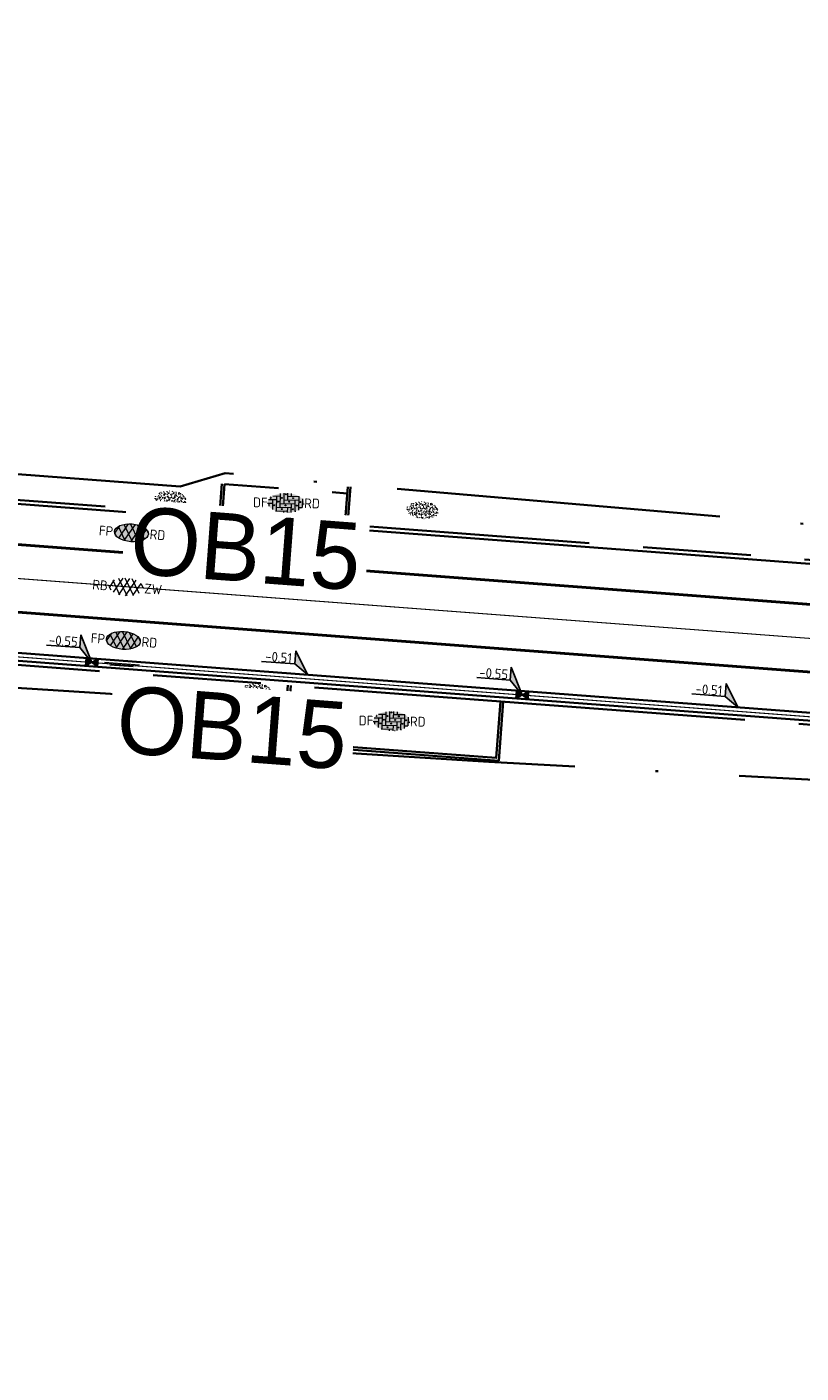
# Model space of a CAD drawing. Header units: metres. Extents: x 0 to 269924, y 0 to 933292.
# Tile 104 of 247: x 133696 to 133725, y 466501 to 466551. Entities that reach past the tile are written whole.
import ezdxf
from ezdxf import colors
from ezdxf.entities.mleader import LeaderData, LeaderLine
from ezdxf.enums import TextEntityAlignment as Align
from ezdxf.math import Vec2, Vec3

# ---------------------------------------------------------------- set-up
doc = ezdxf.new("R2018")
doc.units = ezdxf.units.M
for name, pattern in [('VH-OPSLUITBAND_100X200', [16, 8, -2, 4, -2]), ('VH-OPSLUITBAND_150X250', [24, 16, -2, 4, -2]), ('VW-1-1_STREEP', [2, 1, -1]), ('XX-HIDDEN', [4, 2, -2]), ('XX-PROJECTGRENS', [18, 12, -3, 0, -3])]:
    doc.linetypes.add(name, pattern=pattern)
for name, color, linetype, lineweight, true_color in [('N-WE-GR-GRAS-S', 7, 'Continuous', 18, 0x00a500), ('N-WE-RI-HWA_KOLK-S', 150, 'Continuous', 25, 0x007fff), ('N-WE-RI-HWA_RIOOLPUT_INSPECTIEPUT_BETON-S', 150, 'Continuous', 25, 0x007fff)]:
    doc.layers.add(name, color=color, linetype=linetype, lineweight=lineweight, true_color=true_color)
for name, color, linetype, lineweight in [('N-WE-KG-GRENS_PROJECT-G', 7, 'XX-PROJECTGRENS', 35), ('N-WE-VH-GOOT-S', 170, 'Continuous', 18), ('N-WE-VH-GOOT_STRAATBAKSTEEN-G', 170, 'Continuous', 35), ('N-WE-VH-KANTOPSLUITING-T18', 10, 'Continuous', 18), ('N-WE-VH-KANTOPSLUITING_OPSLUITBAND_100X200-G', 150, 'VH-OPSLUITBAND_100X200', 35), ('N-WE-VH-KANTOPSLUITING_OPSLUITBAND_150X250-G', 150, 'VH-OPSLUITBAND_150X250', 35), ('N-WE-VH-KANTOPSLUITING_VOORKANTBAND-G', 50, 'Continuous', 35), ('N-WE-VH-MATERIAALGRENS-G', 7, 'XX-HIDDEN', 35), ('N-WE-VH-VERHARDING-T18', 10, 'Continuous', 18), ('N-WE-VH-VERHARDING_ASFALT-S', 7, 'Continuous', 18), ('N-WE-VH-VERHARDING_STRAATBAKSTEEN-S', 7, 'Continuous', 18), ('N-WE-VW-MARKERING_LANGS_STREEP_11_010-G', 7, 'VW-1-1_STREEP', 13), ('X-XX-AL-HOOGTELABEL-S', 7, 'Continuous', 25)]:
    doc.layers.add(name, color=color, linetype=linetype, lineweight=lineweight)
doc.layers.add('X-XX-AL-HULPLIJN-G', color=30, linetype='Continuous', lineweight=18, plot=False)
doc.styles.add('NLCS-ISO', font='NLCS-ISO.ttf')
doc.styles.add('NLCS-ISO-M200-T18', font='NLCS-ISO.ttf', dxfattribs={"height": 0.36})
doc.styles.get("Standard").update_dxf_attribs({"font": 'romand.shx'})

# ---------------------------------------------------------------- blocks, each defined once
blk = doc.blocks.new('*U516')
for p, q in [((-8.23, 3.26), (-2.12, 2.2)), ((-2.12, 2.2), (-1.71, 4.57)), ((-1.71, 4.57), (0, 0)), ((0, 0), (-2.12, 2.2))]:
    blk.add_line(p, q)
blk.add_solid([(-1.71, 4.57), (0, 0), (-2.12, 2.2)])
at = {"style": 'NLCS-ISO'}
blk.add_attdef('...', text='', height=1.8, rotation=350.1821, dxfattribs=at).set_placement((-5.24, 2.32), align=Align.BOTTOM_CENTER)
blk = doc.blocks.new('*U249')
at = {"layer": 'X-XX-AL-HOOGTELABEL-S', "xscale": 0.2000000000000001, "yscale": 0.2000000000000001, "zscale": 0.2000000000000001, "rotation": 9.817872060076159}
blk.add_blockref('*U516', (0, 0.15), dxfattribs=at).add_auto_attribs({'...': '-0.51'})
blk = doc.blocks.new('*U250')
at = {"layer": 'N-WE-RI-HWA_RIOOLPUT_INSPECTIEPUT_BETON-S', "color": 0, "linetype": 'ByBlock', "lineweight": -2, "transparency": 16777216, "rotation": 355.6781997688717}
for p in [(133706.635, 466527.237), (133722.59, 466526.031)]:
    blk.add_blockref('*U249', p, dxfattribs=at)
blk = doc.blocks.new('*U248')
for p, q in [((-1.99, 2.94), (-1.58, 5.31)), ((-1.58, 5.31), (0, 0)), ((-8.1, 4), (-1.99, 2.94)), ((0, 0), (-1.99, 2.94))]:
    blk.add_line(p, q)
blk.add_solid([(-1.58, 5.31), (0, 0), (-1.99, 2.94)])
at = {"style": 'NLCS-ISO'}
blk.add_attdef('...', text='', height=1.8, rotation=350.1821, dxfattribs=at).set_placement((-5.12, 3.06), align=Align.BOTTOM_CENTER)
blk = doc.blocks.new('SVH-ASFALT_KL-SO')
at = {"ltscale": 0.1}
for p, q in [((-3.32, -0.4), (-2.47, 1.08)), ((-1.25, -1.65), (-2.73, 0.92)), ((-2.51, -1.23), (-0.92, 1.53)), ((0.09, -1.73), (-1.71, 1.38)), ((-1.45, -1.61), (0.37, 1.54)), ((1.26, -1.54), (-0.53, 1.56)), ((-0.24, -1.74), (1.52, 1.29)), ((2.29, -1.09), (0.8, 1.48)), ((1.15, -1.58), (2.49, 0.75)), ((2.91, 0.06), (2.53, 0.71)), ((-2.96, -0.91), (-3.37, -0.2))]:
    blk.add_line(p, q, dxfattribs=at)
at = {"style": 'NLCS-ISO'}
blk.add_attdef('FUNCTIE_VERHARDING', text='', height=1.8, dxfattribs=at).set_placement((-3.62, -0.09), align=Align.MIDDLE_RIGHT)
blk.add_attdef('KLEUR', text='', height=1.8, dxfattribs=at).set_placement((3.17, -0.09), align=Align.MIDDLE_LEFT)
at = {"style": 'NLCS-ISO', "flags": 1}
blk.add_attdef('FUNCTIE', text='', height=1.8, dxfattribs=at).set_placement((0.12, -3.58), align=Align.MIDDLE_CENTER)
blk = doc.blocks.new('SVH-ASFALT_FP_KL-SO')
at = {"true_color": 0xa50000}
h = blk.add_hatch(color=14, dxfattribs=at)
h.dxf.hatch_style = 1
edge = h.paths.add_edge_path()
edge.add_ellipse((0, 0), major_axis=(0.631, 0), ratio=0.525613, start_angle=0, end_angle=360)
at = {"ltscale": 0.1}
for p, q in [((-0.619, -0.063), (-0.448, 0.233)), ((-0.204, -0.314), (-0.501, 0.201)), ((-0.457, -0.228), (-0.139, 0.323)), ((0.063, -0.33), (-0.296, 0.292)), ((-0.244, -0.305), (0.12, 0.325)), ((0.298, -0.292), (-0.061, 0.33)), ((-0.002, -0.331), (0.349, 0.276)), ((0.503, -0.2), (0.206, 0.313)), ((0.275, -0.298), (0.544, 0.168)), ((0.628, 0.028), (0.552, 0.16)), ((-0.547, -0.165), (-0.629, -0.023))]:
    blk.add_line(p, q, dxfattribs=at)
at = {"layer": 'X-XX-AL-HULPLIJN-G'}
blk.add_ellipse((0, 0), major_axis=(0.631, 0), ratio=0.525613, dxfattribs=at)
at = {"style": 'NLCS-ISO'}
blk.add_attdef('RB', text='', height=0.36, dxfattribs=at).set_placement((-0.679, 0), align=Align.MIDDLE_RIGHT)
blk.add_attdef('RD', text='', height=0.36, dxfattribs=at).set_placement((0.679, 0), align=Align.MIDDLE_LEFT)
blk = doc.blocks.new('N-SRI-KOLK_STRAAT_450X300-SO')
h = blk.add_hatch(color=256)
h.dxf.hatch_style = 1
h.paths.add_polyline_path([(0, 0), (-1.125, 0.75), (-1.125, -0.75)])
h.paths.add_polyline_path([(1.125, -0.75), (1.125, 0.75), (0, 0)])
for p, q in [((-1.125, -0.75), (1.125, 0.75)), ((1.125, -0.75), (-1.125, 0.75))]:
    blk.add_line(p, q)
at = {"flags": 128}
blk.add_lwpolyline([(-1.125, -0.75), (1.125, -0.75), (1.125, 0.75), (-1.125, 0.75)], close=True, dxfattribs=at)
blk = doc.blocks.new('*U110')
at = {"lineweight": 30, "flags": 106}
blk.add_attdef('OB', text='', height=0.36, dxfattribs=at).set_placement((0, 0.1), align=Align.BOTTOM_CENTER)
blk = doc.blocks.new('SVH-GOOT_SYMBOOL-SO')
at = {"color": 7, "linetype": 'Continuous'}
for p, q in [((0, 2.669), (0, -2.669)), ((0.2, 3.125), (0.2, -3.359)), ((-0.206, 2.137), (-0.206, -2.217))]:
    blk.add_line(p, q, dxfattribs=at)
at = {"style": 'NLCS-ISO'}
blk.add_attdef('MATERIAAL', text='', height=1.8, dxfattribs=at).set_placement((-1.098, 0), align=Align.MIDDLE_RIGHT)
blk.add_attdef('KLEUR', text='', height=1.8, dxfattribs=at).set_placement((1.1, 0), align=Align.MIDDLE_LEFT)
blk = doc.blocks.new('SVH-SBS_DIKFORMAAT_ELLEBOOG_KL-SO')
h = blk.add_hatch(color=254)
edge = h.paths.add_edge_path()
edge.add_ellipse((1.09, 0.12), major_axis=(3.39, 0), ratio=0.533267, start_angle=0, end_angle=360)
for p, q in [((-2.3, 0), (-1.38, 0)), ((-2.13, 0.69), (-0.69, 0.69)), ((-1.38, 0.69), (-1.38, -1.12)), ((-1.35, 1.38), (0, 1.38)), ((-0.69, 1.38), (-0.69, -1.38)), ((0, 1.84), (0, -0.69)), ((0, 0), (2.76, 0)), ((0.69, 1.92), (0.69, 0)), ((0.69, 0.69), (3.45, 0.69)), ((1.38, 1.93), (1.38, 0.69)), ((1.38, 1.38), (3.54, 1.38)), ((2.07, 1.86), (2.07, 1.38)), ((2.76, 0.69), (2.76, -1.45)), ((3.45, 1.38), (3.45, -1.18)), ((4.14, 0.92), (4.14, -0.67)), ((4.14, 0), (4.48, 0)), ((-2.07, 0), (-2.07, -0.54)), ((-0.8, -1.38), (1.38, -1.38)), ((-0.69, -0.69), (2.07, -0.69)), ((0.69, -1.38), (0.69, -1.67)), ((1.38, -0.69), (1.38, -1.68)), ((2.07, 0), (2.07, -1.61)), ((2.76, -1.38), (2.98, -1.38)), ((3.45, -0.69), (4.12, -0.69))]:
    blk.add_line(p, q)
for centre in [(-0.35, 0.34), (0.34, 1.03), (1.03, 1.72), (1.72, 0.34), (2.41, 1.03), (3.79, 0.34), (-1.04, -0.35), (0.34, -1.04), (1.03, -0.35), (2.41, -1.04), (3.11, -0.35)]:
    blk.add_circle(centre, 0.0881)
for centre, start, end in [((-1.73, 1.03), 158.9124, 101.1902), ((1.72, -1.73), 59.0911, 132.3433)]:
    blk.add_arc(centre, 0.0881, start, end)
at = {"style": 'NLCS-ISO'}
blk.add_attdef('FORMAAT', text='', height=1.8, dxfattribs=at).set_placement((-2.3, 0.12), align=Align.MIDDLE_RIGHT)
blk.add_attdef('KLEUR', text='', height=1.8, dxfattribs=at).set_placement((4.49, 0.12), align=Align.MIDDLE_LEFT)
at = {"style": 'NLCS-ISO', "flags": 1}
blk.add_attdef('FUNCTIE', text='', height=1.8, dxfattribs=at).set_placement((0.12, -3.58), align=Align.MIDDLE_CENTER)
blk = doc.blocks.new('SGR-GRAS_01-SO')
at = {"ltscale": 0.1}
for p, q in [((-1.96, -0.07), (-1.98, 0)), ((-1.93, 0.19), (-1.93, 0.24)), ((-1.89, 0.24), (-1.92, 0.25)), ((-1.67, 0.02), (-1.6, 0.04)), ((-1.6, 0.24), (-1.65, 0.29)), ((-1.53, 0.32), (-1.6, 0.35)), ((-1.45, 0.64), (-1.52, 0.66)), ((-1.52, 0.19), (-1.44, 0.19)), ((-1.47, 0.58), (-1.48, 0.65)), ((-1.43, 0.48), (-1.35, 0.5)), ((-1.36, 0.21), (-1.43, 0.23)), ((-1.42, 0.13), (-1.36, 0.17)), ((-1.38, 0.11), (-1.32, 0.16)), ((-1.37, 0.01), (-1.38, 0.08)), ((-1.33, 0.11), (-1.33, 0.19)), ((-1.3, 0.76), (-1.32, 0.77)), ((-1.28, 0.68), (-1.28, 0.76)), ((-1.17, 0.39), (-1.23, 0.43)), ((-1.17, 0.24), (-1.22, 0.29)), ((-1.15, 0.65), (-1.21, 0.7)), ((-1.11, 0.17), (-1.04, 0.19)), ((-1.03, 0.03), (-1.1, 0.07)), ((-0.94, 0.84), (-1, 0.88)), ((-0.97, 0.51), (-0.92, 0.57)), ((-0.89, 0.5), (-0.97, 0.52)), ((-0.94, 0.19), (-0.87, 0.19)), ((-0.92, 0.42), (-0.86, 0.46)), ((-0.89, 0.81), (-0.82, 0.81)), ((-0.87, 0.66), (-0.89, 0.73)), ((-0.8, 0.06), (-0.88, 0.08)), ((-0.87, 0.62), (-0.8, 0.64)), ((-0.8, 0.47), (-0.87, 0.51)), ((-0.75, 0.24), (-0.8, 0.29)), ((-0.77, 0.09), (-0.79, 0.16)), ((-0.73, 0.65), (-0.78, 0.7)), ((-0.74, 0.03), (-0.73, 0.11)), ((-0.67, 0.11), (-0.73, 0.14)), ((-0.69, 0.61), (-0.68, 0.68)), ((-0.58, 0.92), (-0.64, 0.96)), ((-0.56, 0.92), (-0.51, 0.97)), ((-0.56, 0.32), (-0.48, 0.34)), ((-0.44, 0.55), (-0.51, 0.59)), ((-0.43, 0.78), (-0.5, 0.8)), ((-0.42, 0.71), (-0.36, 0.74)), ((-0.34, 0.35), (-0.41, 0.37)), ((-0.32, 0.24), (-0.38, 0.29)), ((-0.31, 0.19), (-0.37, 0.22)), ((-0.37, 0.19), (-0.29, 0.19)), ((-0.31, 0.65), (-0.36, 0.7)), ((-0.32, 0.81), (-0.24, 0.81)), ((-0.32, 0.77), (-0.24, 0.79)), ((-0.28, 0.73), (-0.29, 0.81)), ((-0.21, 1), (-0.27, 1.03)), ((-0.24, 0.02), (-0.17, 0.04)), ((-0.18, 0.17), (-0.19, 0.24)), ((-0.08, 0.63), (-0.14, 0.67)), ((-0.14, -0.04), (-0.14, 0.03)), ((-0.09, 0.53), (-0.09, 0.6)), ((-0.08, 0.16), (-0.03, 0.21)), ((-0.07, 0.19), (0, 0.23)), ((0.06, 0.27), (-0.01, 0.3)), ((0, 0.47), (0.07, 0.49)), ((0.1, 0.24), (0.05, 0.29)), ((0.13, 0.64), (0.06, 0.66)), ((0.07, 0.99), (0.14, 1.03)), ((0.12, 0.65), (0.07, 0.7)), ((0.22, 0.2), (0.15, 0.22)), ((0.21, 0.19), (0.28, 0.19)), ((0.29, 0.71), (0.22, 0.75)), ((0.24, 0.92), (0.31, 0.94)), ((0.26, 0.81), (0.33, 0.81)), ((0.32, 0.81), (0.3, 0.89)), ((0.31, 0.17), (0.39, 0.19)), ((0.32, 0.57), (0.38, 0.62)), ((0.42, 0.34), (0.36, 0.38)), ((0.42, 0.25), (0.4, 0.32)), ((0.43, 0.48), (0.49, 0.51)), ((0.53, 0.24), (0.47, 0.29)), ((0.54, 0.65), (0.49, 0.7)), ((0.56, -0.02), (0.49, 0.02)), ((0.5, 0.45), (0.51, 0.53)), ((0.59, 0.93), (0.52, 0.94)), ((0.55, 0.62), (0.63, 0.64)), ((0.65, 0.79), (0.58, 0.83)), ((0.68, 0.49), (0.61, 0.51)), ((0.77, 0.05), (0.7, 0.07)), ((0.78, 0.42), (0.72, 0.46)), ((0.78, 0.19), (0.86, 0.19)), ((0.83, 0.81), (0.91, 0.81)), ((0.92, 0.06), (0.85, 0.09)), ((0.87, 0.31), (0.94, 0.33)), ((0.95, 0.24), (0.9, 0.29)), ((0.91, 0.89), (0.91, 0.92)), ((0.97, 0.65), (0.91, 0.7)), ((0.93, 0.76), (0.99, 0.8)), ((1.01, 0.87), (0.95, 0.91)), ((1.01, 0.33), (1, 0.4)), ((1.15, 0.78), (1.08, 0.8)), ((1.15, 0.5), (1.08, 0.54)), ((1.1, 0.38), (1.1, 0.45)), ((1.11, 0.77), (1.18, 0.79)), ((1.24, 0.34), (1.17, 0.36)), ((1.18, 0.01), (1.26, 0.03)), ((1.21, 0.21), (1.26, 0.26)), ((1.28, 0.14), (1.22, 0.17)), ((1.28, 0.25), (1.35, 0.29)), ((1.37, 0.24), (1.32, 0.29)), ((1.39, 0.65), (1.34, 0.7)), ((1.36, 0.19), (1.43, 0.19)), ((1.42, 0.46), (1.5, 0.48)), ((1.51, 0.58), (1.44, 0.62)), ((1.64, 0.21), (1.58, 0.25)), ((1.61, 0.41), (1.59, 0.48)), ((1.69, 0.3), (1.7, 0.37)), ((1.79, 0.19), (1.72, 0.21)), ((1.74, 0.16), (1.81, 0.18)), ((1.8, 0.24), (1.75, 0.29)), ((1.93, 0.19), (1.95, 0.19)), ((-1.92, -0.16), (-1.85, -0.12)), ((-1.82, -0.08), (-1.9, -0.06)), ((-1.76, -0.13), (-1.82, -0.09)), ((-1.78, -0.3), (-1.73, -0.25)), ((-1.62, -0.5), (-1.69, -0.46)), ((-1.63, -0.57), (-1.68, -0.52)), ((-1.61, -0.17), (-1.67, -0.11)), ((-1.57, -0.44), (-1.49, -0.44)), ((-1.54, -0.66), (-1.5, -0.64)), ((-1.4, -0.05), (-1.46, -0.01)), ((-1.38, -0.46), (-1.38, -0.39)), ((-1.35, -0.28), (-1.28, -0.26)), ((-1.27, -0.23), (-1.34, -0.21)), ((-1.26, -0.42), (-1.33, -0.38)), ((-1.27, -0.56), (-1.28, -0.48)), ((-1.21, -0.57), (-1.26, -0.52)), ((-1.18, -0.67), (-1.25, -0.65)), ((-1.19, -0.17), (-1.24, -0.11)), ((-1.13, -0.78), (-1.19, -0.75)), ((-1.06, -0.39), (-1, -0.35)), ((-1.04, -0.58), (-0.97, -0.57)), ((-0.99, -0.44), (-0.92, -0.44)), ((-0.9, -0.34), (-0.96, -0.3)), ((-0.9, -0.65), (-0.84, -0.6)), ((-0.84, -0.94), (-0.85, -0.93)), ((-0.78, -0.57), (-0.84, -0.52)), ((-0.76, -0.7), (-0.83, -0.67)), ((-0.76, -0.17), (-0.82, -0.11)), ((-0.8, -0.13), (-0.73, -0.11)), ((-0.71, -0.38), (-0.79, -0.36)), ((-0.79, -0.54), (-0.78, -0.46)), ((-0.72, -0.89), (-0.65, -0.87)), ((-0.71, -0.9), (-0.64, -0.86)), ((-0.62, -0.82), (-0.7, -0.8)), ((-0.67, -0.48), (-0.69, -0.4)), ((-0.53, -0.26), (-0.6, -0.22)), ((-0.58, -0.99), (-0.59, -0.97)), ((-0.57, -0.1), (-0.5, -0.06)), ((-0.49, -0.25), (-0.44, -0.19)), ((-0.48, -0.44), (-0.41, -0.42)), ((-0.4, -0.63), (-0.46, -0.59)), ((-0.38, -0.98), (-0.43, -0.93)), ((-0.42, -0.44), (-0.34, -0.44)), ((-0.36, -0.57), (-0.41, -0.52)), ((-0.34, -0.17), (-0.39, -0.11)), ((-0.26, -0.99), (-0.33, -0.95)), ((-0.25, -0.09), (-0.32, -0.07)), ((-0.17, -0.18), (-0.24, -0.14)), ((-0.16, -0.53), (-0.23, -0.51)), ((-0.21, -0.61), (-0.15, -0.58)), ((-0.19, -0.62), (-0.19, -0.54)), ((-0.17, -0.74), (-0.1, -0.72)), ((-0.07, -0.97), (-0.14, -0.95)), ((-0.04, -0.55), (-0.1, -0.51)), ((-0.08, -0.4), (-0.09, -0.32)), ((-0.01, -1.01), (0.04, -0.95)), ((0.05, -0.98), (0, -0.93)), ((0.07, -0.57), (0.01, -0.52)), ((0.02, -0.96), (0.01, -0.89)), ((0.08, -0.17), (0.03, -0.11)), ((0.1, -0.91), (0.03, -0.88)), ((0.07, -0.29), (0.14, -0.27)), ((0.19, -0.1), (0.13, -0.06)), ((0.16, -0.44), (0.23, -0.44)), ((0.17, -1.04), (0.22, -1.02)), ((0.31, -0.24), (0.24, -0.22)), ((0.33, -0.47), (0.26, -0.43)), ((0.29, -0.33), (0.35, -0.29)), ((0.4, -0.68), (0.32, -0.66)), ((0.39, -0.6), (0.45, -0.55)), ((0.39, -0.59), (0.46, -0.57)), ((0.4, -0.69), (0.41, -0.62)), ((0.46, -0.83), (0.4, -0.8)), ((0.47, -0.98), (0.42, -0.93)), ((0.49, -0.57), (0.44, -0.52)), ((0.45, -0.12), (0.46, -0.05)), ((0.51, -0.17), (0.45, -0.11)), ((0.52, -0.32), (0.5, -0.24)), ((0.62, -0.88), (0.6, -0.81)), ((0.63, -0.14), (0.7, -0.12)), ((0.69, -0.39), (0.62, -0.35)), ((0.64, -0.84), (0.71, -0.81)), ((0.7, -0.89), (0.77, -0.88)), ((0.73, -0.44), (0.81, -0.44)), ((0.82, -0.76), (0.76, -0.72)), ((0.78, -0.04), (0.85, 0)), ((0.86, -0.39), (0.79, -0.37)), ((0.8, -0.19), (0.85, -0.14)), ((0.86, -0.94), (0.84, -0.93)), ((0.91, -0.57), (0.86, -0.52)), ((0.93, -0.17), (0.88, -0.11)), ((0.95, -0.83), (0.88, -0.81)), ((0.94, -0.44), (1.01, -0.42)), ((1.05, -0.31), (0.99, -0.27)), ((1, -0.77), (1, -0.7)), ((1.05, -0.2), (1.05, -0.12)), ((1.11, -0.24), (1.1, -0.16)), ((1.19, -0.68), (1.12, -0.64)), ((1.14, -0.56), (1.21, -0.52)), ((1.21, -0.8), (1.2, -0.73)), ((1.33, -0.1), (1.26, -0.08)), ((1.26, -0.75), (1.33, -0.73)), ((1.34, -0.57), (1.29, -0.52)), ((1.36, -0.17), (1.3, -0.11)), ((1.31, -0.44), (1.38, -0.44)), ((1.42, -0.23), (1.35, -0.19)), ((1.42, -0.54), (1.35, -0.52)), ((1.55, -0.6), (1.49, -0.56)), ((1.5, -0.29), (1.57, -0.27)), ((1.64, -0.27), (1.65, -0.2)), ((1.64, -0.27), (1.7, -0.23)), ((1.68, -0.55), (1.74, -0.5)), ((1.71, -0.16), (1.69, -0.09)), ((1.78, -0.15), (1.71, -0.11)), ((1.71, -0.52), (1.71, -0.52)), ((1.78, -0.17), (1.73, -0.11)), ((1.88, -0.25), (1.81, -0.23))]:
    blk.add_line(p, q, dxfattribs=at)
at = {"ltscale": 0.1, "style": 'NLCS-ISO'}
blk.add_attdef('TYPE', text='', height=0.5, dxfattribs=at).set_placement((3.47, -0.02), align=Align.MIDDLE_CENTER)

msp = doc.modelspace()

# ---------------------------------------------------------------- linework, layer by layer
at = {"layer": 'N-WE-KG-GRENS_PROJECT-G', "flags": 128}
msp.add_lwpolyline([(133942.152, 466524.013), (133955.533, 466522.507), (133956.145, 466521.626), (133962.811, 466521.355), (133963.543, 466522.67), (133965.054, 466522.563), (133965.551, 466521.193), (133981.5, 466520.334), (133981.565, 466520.896), (133982.028, 466520.86), (133994.134, 466520.33), (133994.151, 466519.671), (134009.067, 466519.478), (134013.911, 466519.512), (134027.732, 466519.636), (134028.693, 466519.554), (134034.796, 466519.611), (134050.86, 466519.659), (134068.501, 466520.152), (134071.254, 466520.237), (134077.26, 466520.692), (134094.041, 466522.635), (134101.385, 466523.282), (134101.428, 466523.91), (134128.995, 466527.092), (134141.938, 466528.627), (134148.421, 466529.392), (134148.476, 466529.087), (134157.108, 466530.24), (134157.762, 466530.339), (134157.953, 466529.076), (134163.706, 466529.946), (134172.69, 466531.055), (134201.838, 466535.069), (134202.197, 466534.878), (134203.304, 466535.042), (134208.161, 466535.722), (134214.682, 466536.673), (134215.15, 466536.846), (134235.766, 466539.754), (134239.587, 466540.449), (134251.117, 466542.218), (134251.536, 466542.09), (134264.479, 466543.833), (134264.487, 466544.317), (134273.56, 466545.641), (134273.608, 466545.287), (134285.679, 466546.863), (134299.118, 466548.971), (134309.192, 466550.345), (134329.805, 466553.659), (134341.526, 466555.206), (134346.97, 466556.112), (134351.977, 466556.025), (134358.949, 466556.887), (134359.186, 466557.313), (134365.426, 466557.917), (134389.225, 466560.758), (134395.395, 466561.519), (134400.633, 466562.019), (134418.638, 466563.907), (134426.404, 466566.343), (134432.472, 466567.14), (134437.532, 466567.422), (134444.848, 466568.25), (134448.277, 466568.388), (134484.594, 466572.762), (134486.539, 466572.966), (134490.599, 466573.546), (134498.499, 466574.536), (134514.318, 466576.701), (134542.397, 466581.367), (134546.702, 466582.122), (134551.593, 466582.441), (134551.871, 466583.179), (134557.906, 466584.406), (134558.276, 466584.115), (134567.36, 466586.004), (134582.717, 466588.715), (134583.108, 466588.972), (134590.444, 466590.398), (134630.038, 466598.271), (134633.264, 466598.923), (134632.087, 466604.993), (134646.051, 466607.537), (134647.414, 466607.429), (134666.972, 466611.405), (134675.342, 466617.463), (134674.819, 466607.593), (134696.995, 466610.537), (134702.172, 466611.327), (134706.525, 466612.071), (134709.085, 466612.323), (134712.087, 466612.776), (134715, 466613.203), (134716.349, 466613.229), (134723.364, 466613.968), (134738.981, 466616.639), (134746.062, 466617.28), (134746.09, 466616.641), (134760.121, 466618.861), (134759.993, 466619.829), (134768.446, 466621.137), (134784.615, 466623.738), (134787.541, 466625.072), (134796.772, 466626.479), (134796.899, 466625.715), (134813.878, 466628.545), (134820.226, 466629.584), (134847.68, 466634.234), (134881.79, 466639.204), (134881.926, 466639.532), (134884.43, 466640.009), (134893.797, 466641.711), (134903.085, 466643.328), (134904.138, 466643.527), (134920.265, 466646.374), (134921.332, 466646.578), (134937.367, 466649.518), (134938.501, 466649.708), (134961.555, 466654.096), (134967.764, 466655.262), (134974.722, 466656.563), (134984.23, 466658.491), (134992.023, 466659.998), (134995.809, 466660.766), (135000.442, 466661.693), (135009.695, 466663.648), (135010.659, 466663.869), (135018.832, 466665.618), (135021.92, 466666.314), (135034.093, 466668.943), (135034.161, 466668.769), (135043.8, 466670.832), (135059.084, 466674.02), (135068.771, 466676.078), (135083.089, 466679.034), (135091.902, 466680.993), (135097.488, 466682.166), (135104.831, 466683.651), (135116.534, 466686.231), (135119.892, 466686.792), (135126.3, 466688.013), (135127.347, 466688.196), (135130.448, 466688.891), (135135.602, 466689.887), (135140.19, 466691.518), (135166.592, 466696.94), (135182.368, 466700.724), (135201.902, 466704.748), (135203.941, 466705.082), (135209.867, 466705.957), (135217.801, 466707.782), (135228.821, 466709.933), (135242.391, 466712.598), (135277.698, 466719.723), (135279.457, 466720.111), (135279.55, 466721.578), (135288.178, 466723.073), (135350.963, 466735.305), (135501.986, 466763.685), (135501.162, 466761.839), (135525.132, 466766.833), (135533.639, 466768.672), (135569.042, 466775.188), (135582.767, 466777.378), (135584.022, 466777.634), (135585.675, 466776.264, 0.01918), (135652.451, 466792.01), (135652.891, 466793.457), (135660.981, 466795.919), (135661.574, 466796.074), (135664.481, 466796.836), (135665.946, 466796.651), (135673.558, 466799.328), (135680.977, 466801.739), (135687.276, 466804.201), (135692.547, 466806.295), (135705.432, 466809.743), (135712.094, 466810.706), (135728.145, 466817.035), (135760.285, 466825.832), (135773.458, 466829.179), (135789.116, 466834.08), (135813.029, 466842.892), (135823.352, 466846.718), (135839.426, 466852.91), (135860.96, 466860.89), (135867.928, 466863.26), (135895.199, 466872.784), (135899.312, 466861.8), (135873.359, 466852.082), (135873.188, 466848.843), (135867.814, 466846.669), (135856.104, 466842.036), (135847.253, 466838.505), (135830.033, 466832.514), (135818.854, 466828.652), (135812.865, 466826.949), (135808.959, 466825.804), (135805.053, 466824.658), (135770.731, 466814.307), (135766.971, 466812.016), (135761.879, 466808.079), (135757.591, 466807.133), (135743.839, 466803.566), (135724.075, 466798.35), (135721.275, 466798.229), (135720.422, 466801.401), (135715.133, 466799.834), (135698.553, 466794.754), (135698.279, 466793.693), (135686.038, 466790.352), (135686.038, 466789.248), (135686.038, 466787.562), (135681.985, 466786.092), (135677.719, 466785.319), (135623.458, 466770.711), (135607.41, 466767.662), (135584.355, 466763.142), (135577.091, 466761.475), (135570.47, 466760.803), (135524.714, 466753.103), (135522.642, 466752.878), (135515.666, 466751.661), (135498.388, 466748.218), (135460.498, 466741.759), (135438.515, 466737.953), (135402.134, 466731.048), (135401.842, 466732.671), (135396.111, 466731.637), (135390.927, 466730.659), (135374.008, 466727.423), (135342.463, 466720.896), (135337.831, 466720.249), (135332.781, 466719.412), (135316.41, 466716.549), (135312.764, 466716.512), (135301.04, 466714.003), (135296.667, 466713.077), (135288.078, 466711.338), (135288.031, 466710.414), (135288.066, 466708.643), (135283.612, 466707.738), (135244.114, 466700.084), (135242.59, 466702.114), (135218.779, 466697.088), (135216.4, 466696.736), (135207.126, 466694.996), (135197.842, 466693.22), (135196.987, 466690.777), (135188.214, 466689.009), (135186.218, 466690.919), (135157.953, 466685.339), (135157.545, 466682.623), (135152.388, 466681.564), (135151.517, 466683.806), (135135.729, 466680.62), (135134.464, 466677.149), (135128.184, 466675.854), (135125.788, 466678.571), (135109.606, 466675.114), (135107.871, 466673.543), (135107.871, 466672.134), (135099.469, 466670.442), (135080.265, 466666.625), (135079.406, 466666.151), (135069.61, 466664.202), (135057.638, 466661.759), (135035.803, 466657.155), (135033.723, 466658.689), (135013.618, 466654.679), (135014.198, 466652.086), (135012.612, 466651.731), (135012.176, 466654.16), (134999.525, 466651.581), (134981.058, 466648.065), (134978.74, 466647.609), (134978.586, 466647.723), (134973.29, 466646.777), (134967.912, 466645.754), (134966.071, 466645.409), (134952.75, 466642.776), (134952.592, 466643.577), (134951.246, 466643.315), (134944.955, 466642.097), (134940.872, 466641.345), (134939.907, 466640.789), (134925.329, 466637.906), (134925.171, 466637.877), (134925.333, 466636.966), (134925.553, 466635.733), (134922.159, 466635.157), (134921.983, 466636.201), (134920.712, 466635.973), (134906.644, 466633.431), (134906.509, 466633.768), (134899.927, 466632.517), (134896.041, 466630.574), (134862.297, 466626.202), (134861.423, 466623.924), (134854.723, 466622.819), (134853.222, 466624.597), (134834.721, 466621.381), (134818.755, 466618.638), (134803.128, 466616.182), (134801.097, 466614.744), (134787.48, 466613.242), (134768.983, 466610.888), (134755.14, 466609.258), (134754.957, 466609.237), (134754.786, 466610.217), (134731.872, 466606.359), (134713.4, 466603.055), (134699.607, 466600.717), (134685.428, 466598.156), (134675.878, 466596.194), (134672.276, 466595.656), (134668.91, 466595.016), (134645.926, 466591.058), (134638.577, 466590.001), (134611.474, 466584.899), (134601.717, 466583.131), (134600.6, 466582.901), (134592.762, 466581.44), (134575.118, 466578.109), (134569.726, 466577.127), (134558.057, 466574.923), (134547.369, 466573.132), (134538.23, 466571.522), (134531.355, 466570.551), (134524.272, 466569.346), (134519.026, 466568.326), (134515.39, 466567.719), (134505.384, 466563.341), (134500.986, 466562.643), (134495.881, 466561.909), (134495.823, 466562.312), (134492.204, 466563.642), (134484.398, 466562.518), (134478.905, 466561.786), (134469.843, 466560.533), (134464.536, 466559.742), (134456.919, 466558.745), (134448.033, 466557.687), (134433.208, 466556.61), (134412.104, 466554.577), (134407.553, 466554.101), (134387.467, 466551.741), (134381.785, 466550.955), (134364.962, 466548.659), (134360.191, 466548.481), (134354.944, 466547.628), (134324.113, 466542.837), (134319.685, 466541.923), (134312.466, 466540.844), (134307.061, 466539.9), (134305.527, 466540.739), (134283.993, 466537.831), (134278.004, 466536.268), (134260.392, 466533.941), (134253.899, 466532.65), (134244.867, 466531.618), (134227.961, 466528.835), (134196.876, 466524.748), (134191.294, 466524.652), (134189.441, 466519.487), (134180.543, 466523.251), (134138.079, 466517.961), (134135.279, 466517.668), (134120.646, 466515.791), (134115.858, 466514.998), (134094.415, 466512.788), (134094.483, 466512.133), (134077.905, 466510.692), (134056.132, 466509.19), (134043.898, 466509.02), (134033.049, 466509.242), (134023.923, 466509.529), (134011.048, 466510.262), (134011.12, 466510.989), (133978.031, 466511.971), (133977.492, 466511.386), (133976.525, 466511.415), (133970.93, 466511.61), (133940.859, 466512.853), (133936.339, 466513.04), (133926.354, 466513.566), (133918.767, 466513.929), (133914.845, 466514.016), (133909.555, 466514.279), (133907.78, 466514.373), (133898.183, 466514.701), (133889.291, 466514.99), (133877.411, 466515.387), (133865.169, 466516.189), (133858.598, 466516.511), (133853.557, 466516.784), (133840.824, 466517.534), (133833.647, 466517.757), (133833.706, 466517.421), (133832.853, 466517.458), (133826.979, 466517.575), (133808.076, 466518.296), (133803.308, 466518.179), (133802.56, 466518.555), (133780.072, 466520.153), (133779.6, 466519.291), (133774.066, 466519.538), (133773.735, 466520.559), (133740.527, 466522.642), (133713.376, 466524.159), (133705.703, 466524.636), (133705.709, 466526.266), (133685.059, 466527.583), (133660.563, 466529.253), (133639.129, 466529.346), (133622.453, 466530.286), (133616.388, 466530.543), (133614.494, 466530.624), (133604.393, 466531.597), (133597.464, 466531.465), (133574.3, 466531.955), (133566.695, 466531.543), (133561.32, 466531.616), (133554.142, 466531.627), (133545.309, 466531.719), (133535.509, 466531.795), (133530.483, 466531.897), (133499.098, 466532.845), (133498.91, 466530.624), (133497.604, 466522.359), (133448.566, 466524.379), (133448.421, 466522.59), (133414.567, 466524.034), (133414.497, 466533.241), (133401.904, 466533.723), (133353.812, 466535.745), (133352.26, 466536.139), (133333.107, 466536.524), (133333.343, 466545.829), (133369.152, 466544.714), (133381.325, 466544.396), (133400.699, 466543.637), (133404.005, 466543.551), (133435.456, 466542.61), (133435.456, 466542.277), (133451.526, 466541.628), (133467.883, 466541.235), (133477.659, 466542.034), (133509.103, 466541.442), (133515.138, 466541.284), (133519.939, 466540.992), (133525.525, 466540.798), (133532.518, 466540.097), (133548.147, 466539.778), (133548.297, 466540.601), (133555.22, 466540.722), (133564.265, 466540.558), (133565.06, 466540.188), (133570.074, 466540.025), (133574.07, 466539.875), (133576.623, 466539.795), (133577.163, 466540.007), (133601.21, 466539.677), (133602.809, 466541.635), (133610.483, 466541.448), (133611.878, 466539.353), (133618.8, 466539.154), (133622.331, 466538.943), (133622.362, 466539.485), (133627.247, 466539.274), (133627.305, 466538.709), (133642.487, 466537.733), (133654.92, 466537.235), (133674.71, 466536.649), (133674.766, 466536.962), (133682.638, 466536.639), (133685.084, 466535.631), (133701.924, 466534.36), (133703.6, 466534.856), (133708.504, 466534.396), (133731.895, 466532.391), (133737.992, 466531.942), (133749.854, 466530.901), (133752.15, 466530.77), (133756.921, 466530.655), (133767.535, 466530.109), (133779.853, 466530.016), (133787.77, 466529.934), (133810.905, 466528.967), (133832.384, 466528.238), (133837.192, 466527.837), (133897.841, 466525.036)], format="xyb", close=True, dxfattribs=at)
at = {"layer": 'N-WE-VH-GOOT_STRAATBAKSTEEN-G'}
msp.add_lwpolyline([(133341.192, 466538.034), (133548.299, 466533.099), (133604.484, 466532.752, -0.012398), (133694.641, 466528.294), (133747.111, 466524.328, 0.006097), (133941.572, 466515.108, 0.02139), (134085.33, 466514.138, 0.018724), (134137.889, 466519.445, 0.007401), (134227.449, 466531.463), (134342.22, 466547.549), (134354.896, 466549.127)], format="xyb", dxfattribs=at)
at = {"layer": 'N-WE-VH-KANTOPSLUITING_OPSLUITBAND_100X200-G'}
for points in [[(133703.479, 466534.456), (133703.391, 466533.299)], [(133708.242, 466534.345), (133708.136, 466532.94)], [(133713.905, 466526.387), (133713.739, 466524.19), (133705.761, 466524.793), (133705.927, 466526.99)]]:
    msp.add_lwpolyline(points, dxfattribs=at)
at = {"layer": 'N-WE-VH-KANTOPSLUITING_OPSLUITBAND_150X250-G', "flags": 128}
for points in [[(133341.341, 466543.682), (133548.384, 466538.749), (133604.571, 466538.402, -0.012406), (133695.064, 466533.928), (133747.492, 466529.966, 0.002963), (133841.891, 466524.897)], [(133395.111, 466536.299), (133548.292, 466532.649), (133604.477, 466532.302, -0.012397), (133694.608, 466527.845), (133747.08, 466523.879, 0.001225), (133786.141, 466521.646)]]:
    msp.add_lwpolyline(points, format="xyb", dxfattribs=at)
at = {"layer": 'N-WE-VH-KANTOPSLUITING_VOORKANTBAND-G', "flags": 128}
msp.add_lwpolyline([(133341.337, 466543.533), (133548.381, 466538.599), (133604.568, 466538.252, -0.012405), (133695.052, 466533.778), (133747.482, 466529.816, 0.002963), (133841.884, 466524.747)], format="xyb", dxfattribs=at)
at = {"layer": 'N-WE-VH-KANTOPSLUITING_VOORKANTBAND-G'}
msp.add_lwpolyline([(133341.191, 466537.734), (133548.294, 466532.799), (133604.479, 466532.452, -0.012398), (133694.619, 466527.995), (133747.091, 466524.029, 0.001225), (133786.149, 466521.795, 0.0011)], format="xyb", dxfattribs=at)
for points in [[(133703.578, 466534.449), (133703.491, 466533.291)], [(133708.142, 466534.353), (133708.036, 466532.948)], [(133713.805, 466526.394), (133713.646, 466524.298), (133705.869, 466524.886), (133706.027, 466526.982)]]:
    msp.add_lwpolyline(points, dxfattribs=at)
at = {"layer": 'N-WE-VH-MATERIAALGRENS-G'}
msp.add_lwpolyline([(133703.578, 466534.449), (133708.124, 466534.105)], dxfattribs=at)
at = {"layer": 'N-WE-VW-MARKERING_LANGS_STREEP_11_010-G', "ltscale": 5, "const_width": 0.1, "flags": 128}
for points in [[(133341.947, 466542.018), (133548.359, 466537.099), (133604.545, 466536.752, -0.012403), (133694.94, 466532.283), (133747.381, 466528.319, 0.000037), (133748.553, 466528.25)], [(133748.407, 466525.754, -0.000038), (133747.212, 466525.825), (133694.754, 466529.79, 0.0124), (133604.507, 466534.252), (133548.321, 466534.599), (133341.887, 466539.518)]]:
    msp.add_lwpolyline(points, format="xyb", dxfattribs=at)
at = {"layer": 'X-XX-AL-HULPLIJN-G', "flags": 128}
msp.add_lwpolyline([(133341.337, 466543.533), (133548.381, 466538.599), (133604.568, 466538.252, -0.012405), (133695.052, 466533.778), (133747.482, 466529.816, 0.000036), (133748.642, 466529.747, 0.000036)], format="xyb", dxfattribs=at)
at = {"layer": 'X-XX-AL-HULPLIJN-G'}
for points in [[(133341.257, 466540.784), (133548.34, 466535.849), (133604.526, 466535.502, -0.012402), (133694.847, 466531.036), (133747.296, 466527.072, 0.006097), (133941.689, 466517.855, 0.021388), (134085.194, 466516.885, 0.006155), (134102.446, 466518.191, 0.006155)], [(133348.165, 466540.619), (133548.34, 466535.849), (133604.526, 466535.502, -0.012402), (133694.847, 466531.036), (133747.296, 466527.072, 0.000037), (133748.479, 466527.002, 0.000037)], [(133346.847, 466537.75), (133548.297, 466532.949), (133604.481, 466532.602, -0.012398), (133694.63, 466528.144), (133747.101, 466524.179, 0.000968), (133777.966, 466522.398, 0.005129), (133941.566, 466514.958, 0.02139), (134085.337, 466513.988, 0.018724), (134137.908, 466519.296, 0.002454), (134167.645, 466522.987)], [(133354.845, 466537.559), (133548.297, 466532.949), (133604.481, 466532.602, -0.012398), (133694.63, 466528.144), (133747.101, 466524.179)]]:
    msp.add_lwpolyline(points, format="xyb", dxfattribs=at)

# ---------------------------------------------------------------- block references
at = {"layer": 'N-WE-GR-GRAS-S', "xscale": 0.2999999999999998, "yscale": 0.2999999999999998, "zscale": 0.2999999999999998, "rotation": 355.68}
for p in [(133701.593, 466533.879), (133710.932, 466533.486), (133704.779, 466526.739)]:
    msp.add_blockref('SGR-GRAS_01-SO', p, dxfattribs=at)
at = {"layer": 'N-WE-RI-HWA_KOLK-S', "xscale": 0.2, "yscale": 0.2, "zscale": 0.2, "rotation": 355.6781997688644}
for p in [(133698.658, 466527.84), (133714.612, 466526.634)]:
    msp.add_blockref('N-SRI-KOLK_STRAAT_450X300-SO', p, dxfattribs=at)
at = {"layer": 'N-WE-RI-HWA_RIOOLPUT_INSPECTIEPUT_BETON-S'}
msp.add_blockref('*U250', (0, 0), dxfattribs=at)
at = {"layer": 'N-WE-VH-GOOT-S', "xscale": 0.2000000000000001, "yscale": 0.2000000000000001, "zscale": 0.2000000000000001, "rotation": 85.67819976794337}
msp.add_blockref('SVH-GOOT_SYMBOOL-SO', (133699.747, 466527.757), dxfattribs=at)
at = {"layer": 'N-WE-VH-KANTOPSLUITING-T18'}
ref = msp.add_blockref('*U110', (133700.184, 466533.541), dxfattribs=dict(at, rotation=355.6781997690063))
lines = msp.add_mtext('OB15', dxfattribs={"layer": '0', "insert": (133700.192, 466533.641), "char_height": 2.5, "attachment_point": 1, "rotation": 355.6782, "bg_fill": 3, "box_fill_scale": 1.1, "bg_fill_color": 256, "bg_fill_transparency": 0})
ref.add_attrib('OB', '', (133700.192, 466533.641), dxfattribs={"flags": 54}).embed_mtext(lines)
ref = msp.add_blockref('*U110', (133699.682, 466526.9), dxfattribs=dict(at, rotation=355.6781997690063))
lines = msp.add_mtext('OB15', dxfattribs={"layer": '0', "insert": (133699.69, 466527), "char_height": 2.5, "attachment_point": 1, "rotation": 355.6782, "bg_fill": 3, "box_fill_scale": 1.1, "bg_fill_color": 256, "bg_fill_transparency": 0})
ref.add_attrib('OB', '', (133699.69, 466527), dxfattribs={"flags": 34}).embed_mtext(lines)
at = {"layer": 'N-WE-VH-VERHARDING_ASFALT-S', "rotation": 355.6781997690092}
for p in [(133700.124, 466532.643), (133699.823, 466528.654)]:
    msp.add_blockref('SVH-ASFALT_FP_KL-SO', p, dxfattribs=at).add_auto_attribs({'RD': 'RD', 'RB': 'FP'})
at = {"layer": 'N-WE-VH-VERHARDING_ASFALT-S', "xscale": 0.2000000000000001, "yscale": 0.2000000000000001, "zscale": 0.2000000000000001, "rotation": 355.6781997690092}
msp.add_blockref('SVH-ASFALT_KL-SO', (133699.973, 466530.649), dxfattribs=at).add_auto_attribs({'FUNCTIE_VERHARDING': 'RB', 'KLEUR': 'ZW'})
at = {"layer": 'N-WE-VH-VERHARDING_STRAATBAKSTEEN-S', "xscale": 0.2, "yscale": 0.2, "zscale": 0.2, "rotation": 358.8866995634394}
for p in [(133705.63, 466533.733), (133709.55, 466525.644)]:
    msp.add_blockref('SVH-SBS_DIKFORMAAT_ELLEBOOG_KL-SO', p, dxfattribs=at).add_auto_attribs({'FORMAAT': 'DF', 'KLEUR': 'RD'})
at = {"layer": 'X-XX-AL-HOOGTELABEL-S', "xscale": 0.2, "yscale": 0.2, "zscale": 0.2, "rotation": 5.496071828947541}
for p in [(133698.658, 466527.84), (133714.612, 466526.634)]:
    msp.add_blockref('*U248', p, dxfattribs=at).add_auto_attribs({'...': '-0.55'})

# ---------------------------------------------------------------- leaders
at = {"layer": 'N-WE-VH-VERHARDING-T18'}
ml = msp.add_multileader_mtext('Standard', dxfattribs=at)
ml.set_content('', color=256, style='NLCS-ISO-M200-T18')
ml.set_leader_properties(color=256, linetype='ByLayer', lineweight=-1)
ml.build(insert=Vec2(0, 0))
ml.multileader.update_dxf_attribs({"has_dogleg": 0, "text_left_attachment_type": 5, "text_right_attachment_type": 5, "dogleg_length": 0.36, "arrow_head_size": 0.36})
ctx = ml.context
ctx.base_point, ctx.char_height, ctx.arrow_head_size, ctx.landing_gap_size, ctx.plane_origin = Vec3(135697.392, 466805.766), 0.36, 0.36, 0.18, Vec3(135695.697, 466805.189)
ctx.left_attachment, ctx.right_attachment = 5, 5
notes = []
notes.append((ctx, [(0, (0, 0, 0), (0, 0), (1, 0), 1, [])]))
ctx.mtext.insert, ctx.mtext.rotation, ctx.mtext.flow_direction = Vec3(135697.572, 466806.126), -0.147529, 5
for ctx, leaders in notes:
    for number, flags, end, landing, length, lines in leaders:
        leader = LeaderData()
        leader.index, (leader.has_last_leader_line, leader.has_dogleg_vector, leader.attachment_direction) = number, flags
        leader.last_leader_point, leader.dogleg_vector, leader.dogleg_length = Vec3(end), Vec3(landing), length
        for number, points, colour, breaks in lines:
            line = LeaderLine()
            line.index, line.vertices, line.color, line.breaks = number, Vec3.list(points), colors.encode_raw_color(colour), breaks
            leader.lines.append(line)
        ctx.leaders.append(leader)

doc.saveas('drawing.dxf')
